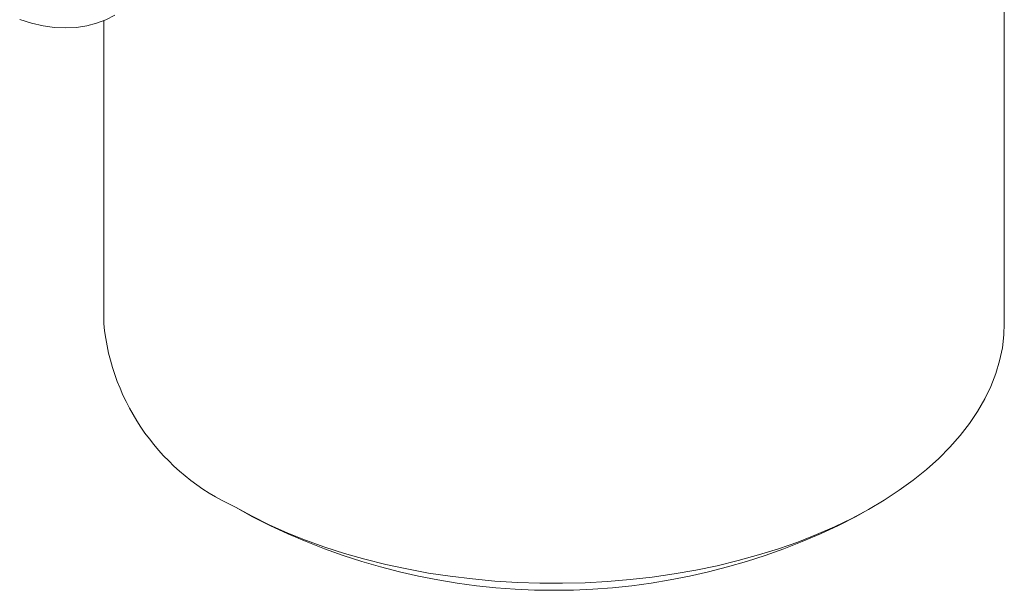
# Model space of a CAD drawing. Header units: inches. Extents: x 0.1 to 10.9, y 0 to 8.5.
# Tile 3 of 7: x 7.854 to 8.93, y 5.838 to 6.461. Entities that reach past the tile are written whole.
import ezdxf

# ---------------------------------------------------------------- set-up
doc = ezdxf.new("R2010")
doc.units = ezdxf.units.IN
doc.header["$MEASUREMENT"] = 0

msp = doc.modelspace()

# ---------------------------------------------------------------- linework, layer by layer
at = {"color": 7, "linetype": 'Continuous', "lineweight": 0}
for p, q in [((8.9298, 6.1295), (8.9298, 7.2115)), ((7.9456, 6.4604), (7.9456, 6.1295)), ((8.0897, 5.9287), (8.1073, 5.9185)), ((8.7681, 5.9185), (8.7858, 5.9287))]:
    msp.add_line(p, q, dxfattribs=at)
at = {"color": 7, "linetype": 'Continuous', "lineweight": 0, "flags": 128}
for points in [[(7.8537, 6.4615), (7.8666, 6.4575), (7.8794, 6.4547), (7.8918, 6.453), (7.904, 6.4524), (7.9157, 6.453), (7.927, 6.4546), (7.9377, 6.4575), (7.948, 6.4614), (7.9576, 6.4664)], [(8.0897, 5.9287), (8.1076, 5.9188), (8.1264, 5.9095), (8.146, 5.9008), (8.1662, 5.8926), (8.1872, 5.885), (8.2088, 5.8781), (8.231, 5.8717), (8.2537, 5.8661), (8.2768, 5.8611), (8.3004, 5.8567), (8.3243, 5.8531), (8.3485, 5.8502), (8.373, 5.8479), (8.3976, 5.8464), (8.4223, 5.8456), (8.447, 5.8455), (8.4717, 5.8461), (8.4963, 5.8475), (8.5208, 5.8495), (8.5451, 5.8523), (8.5691, 5.8558), (8.5927, 5.8599), (8.616, 5.8647), (8.6388, 5.8703), (8.6611, 5.8764), (8.6829, 5.8832), (8.704, 5.8906), (8.7245, 5.8987), (8.7442, 5.9073), (8.7632, 5.9164), (8.7813, 5.9262), (8.7986, 5.9364), (8.8149, 5.9471), (8.8303, 5.9583), (8.8447, 5.9699), (8.8581, 5.9819), (8.8704, 5.9943), (8.8817, 6.007), (8.8918, 6.02), (8.9007, 6.0333), (8.9085, 6.0469), (8.9151, 6.0606), (8.9205, 6.0746), (8.9247, 6.0886), (8.9277, 6.1028), (8.9294, 6.1171), (8.9298, 6.1295)]]:
    msp.add_lwpolyline(points, dxfattribs=at)
at = {"color": 7, "linetype": 'Continuous', "lineweight": 0}
for centre, radius, start, end in [((8.1909, 6.1534), 0.2465, 185.5626, 245.7576), ((8.4377, 6.5545), 0.7167, 242.5585, 297.4468)]:
    msp.add_arc(centre, radius, start, end, dxfattribs=at)

doc.saveas('drawing.dxf')
